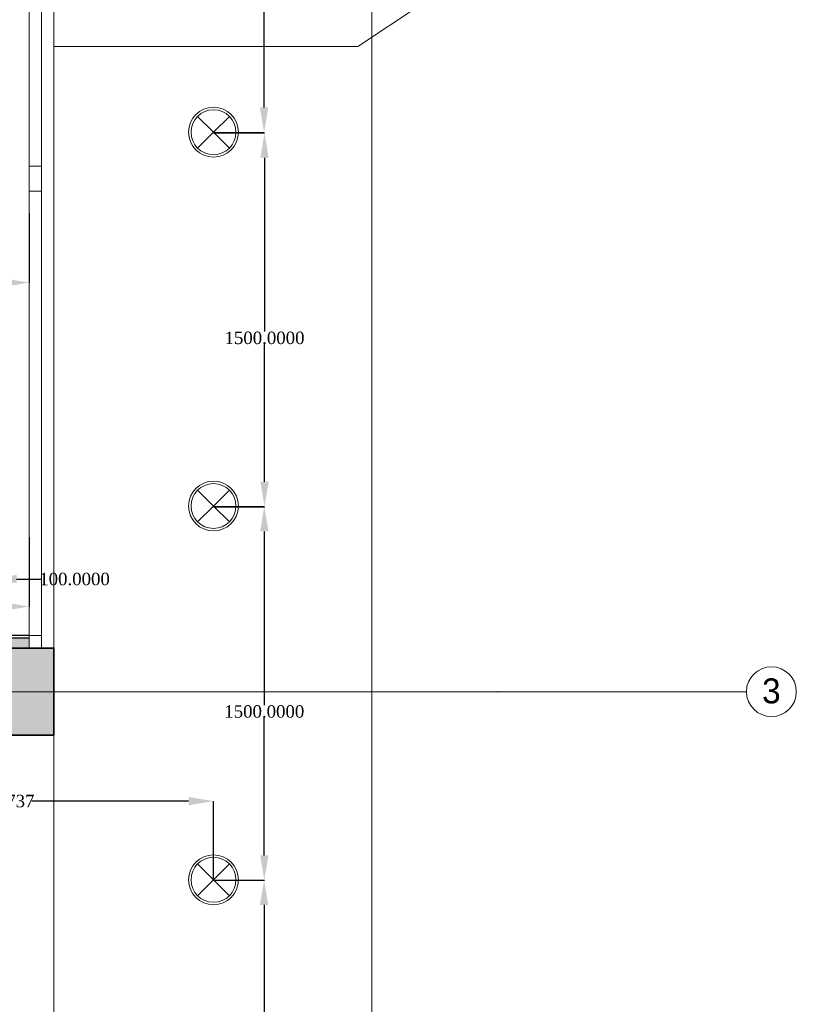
# Model space of a CAD drawing. Header units: inches. Extents: x -78787 to 29484, y -9517 to 23232.
# Tile 235 of 256: x 26368 to 29484, y 4389 to 8340. Entities that reach past the tile are written whole.
import ezdxf
from ezdxf.enums import TextEntityAlignment as Align

# ---------------------------------------------------------------- set-up
doc = ezdxf.new("R2010")
doc.units = ezdxf.units.IN
doc.header["$MEASUREMENT"] = 0
doc.linetypes.add('Hidden', pattern=[317.5, 211.666667, -105.833333])
for name, color, linetype in [('- განათება', 7, 'Continuous'), ('- საშტეფცელო როზეტები', 7, 'Continuous'), ('New_Structural - Bearing', 7, 'Continuous'), ('Structural - Bearing', 7, 'Continuous'), ('Structural - Grid', 7, 'Continuous')]:
    doc.layers.add(name, color=color, linetype=linetype)
for name, color, linetype, lineweight in [('Archicad Windows_Pen_No__1', 7, 'Continuous', 13), ('New_2D Drafting - General_Pen_No__2', 8, 'Continuous', 15), ('New_Interior - Lamp_Pen_No__20', 1, 'Continuous', 0), ('New_Structural - Bearing_Pen_No__1', 7, 'Continuous', 13), ('Structural - Bearing_Pen_No__1', 7, 'Continuous', 13), ('Structural - Bearing_Pen_No__20', 1, 'Continuous', 0), ('Structural - Bearing_Pen_No__27', 7, 'Continuous', 35)]:
    doc.layers.add(name, color=color, linetype=linetype, lineweight=lineweight)
for name, color, linetype, lineweight, true_color in [('New_Structural - Bearing_Pen_No__255', 7, 'Continuous', 13, 0xe8e8e8), ('New_Structural - Bearing_Pen_No__5', 7, 'Continuous', 25, 0x40a5ff), ('Structural - Bearing_Pen_No__102', 7, 'Continuous', 13, 0xcccccc), ('Structural - Bearing_Pen_No__161', 7, 'Continuous', 13, 0x6a6a6a), ('Structural - Bearing_Pen_No__28', 7, 'Continuous', 35, 0xa80f02), ('Structural - Grid_Pen_No__81', 7, 'Continuous', 20, 0x6a6a6a)]:
    doc.layers.add(name, color=color, linetype=linetype, lineweight=lineweight, true_color=true_color)
doc.styles.add('GENERATED_STYLE_2', font='txt')
doc.styles.get("Standard").update_dxf_attribs({"font": 'arial.ttf'})
doc.dimstyles.get("Standard").update_dxf_attribs({"dimtxt": 0.18, "dimasz": 0.18, "dimexe": 0.18, "dimexo": 0.0625, "dimgap": 0.09, "dimtad": 0, "dimtih": 1, "dimtoh": 1, "dimdec": 4, "dimzin": 0, "dimdsep": 46, "dimtxsty": 'Standard', "dimcen": 0.09, "dimadec": 0, "dimazin": 0, "dimtfac": 1, "dimtdec": 4, "dimtofl": 0, "dimtmove": 0, "dimatfit": 3, "dimfxl": 1, "dimtolj": 1, "dimtzin": 0, "dimarcsym": 0})

# ---------------------------------------------------------------- blocks, each defined once
blk = doc.blocks.new('Slab_1', base_point=(-47183.8, 14488))
at = {"layer": 'Structural - Bearing_Pen_No__1', "color": 7, "linetype": 'Continuous', "lineweight": 13, "flags": 128}
blk.add_lwpolyline([(-47183.8, 14488), (1166.2, 14488), (1166.2, 32488), (-317.2, 32488), (-317.2, 39238), (-26465.1, 39238), (-29183.8, 32838), (-47183.8, 32838)], close=True, dxfattribs=at)
blk = doc.blocks.new('Slab_8', base_point=(1165.4, 29251.3))
at = {"layer": 'Structural - Bearing_Pen_No__1', "color": 7, "linetype": 'Continuous', "lineweight": 13, "flags": 128}
blk.add_lwpolyline([(1165.4, 29251.3), (2385.3, 29251.3), (2885, 29584.7), (2885, 30471.7), (1165.4, 30471.7)], close=True, dxfattribs=at)
blk = doc.blocks.new('Horizontal Multi-Sash Window')
at = {"layer": 'Archicad Windows_Pen_No__1', "color": 7, "linetype": 'Continuous', "lineweight": 13}
for p, q in [((-2825, 0), (2825, 0)), ((-2825, 0), (-2775, 0)), ((-2825, 0), (-2825, -50)), ((-2825, 0), (-2825, -50)), ((-2775, 0), (-2775, -50)), ((-2775, 0), (-991.7, 0)), ((-991.7, -50), (-991.7, 0)), ((-991.7, 0), (-941.7, 0)), ((-941.7, 0), (-891.7, 0)), ((-891.7, 0), (-891.7, -50)), ((-891.7, 0), (891.7, 0)), ((-2775, -50), (-2825, -50)), ((-2825, -50), (-2825, -100)), ((-991.7, -50), (-2775, -50)), ((-941.7, -50), (-991.7, -50)), ((-891.7, -50), (-941.7, -50)), ((891.7, -50), (-891.7, -50)), ((-2825, -100), (2825, -100))]:
    blk.add_line(p, q, dxfattribs=at)
blk = doc.blocks.new('Wall_7', base_point=(1166.2, 26488))
at = {"layer": 'Structural - Bearing_Pen_No__27', "color": 7, "linetype": 'Continuous', "lineweight": 35}
for p, q in [((1066.2, 26838), (1116.2, 26838)), ((1116.2, 26838), (1166.2, 26838))]:
    blk.add_line(p, q, dxfattribs=at)
at = {"layer": 'Archicad Windows_Pen_No__1', "color": 7, "linetype": 'Continuous', "lineweight": 13, "zscale": 1000, "rotation": 89.99999999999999}
blk.add_blockref('Horizontal Multi-Sash Window', (1066.2, 29663), dxfattribs=at)
blk = doc.blocks.new('Wall_165', base_point=(1166.2, 26838))
at = {"layer": 'New_Structural - Bearing_Pen_No__255', "linetype": 'Continuous', "lineweight": 13, "true_color": 0xe8e8e8}
for points in [[(776.2, 26838), (816.2, 26838), (776.2, 26878)], [(776.2, 26878), (816.2, 26838), (816.2, 26878)], [(816.2, 26838), (1066.2, 26838), (1066.2, 26878), (816.2, 26878)]]:
    blk.add_hatch(color=254, dxfattribs=at).paths.add_polyline_path(points)
at = {"layer": 'New_Structural - Bearing_Pen_No__1', "color": 7, "linetype": 'Continuous', "lineweight": 13, "flags": 128}
for points in [[(766.2, 26888), (766.2, 26878)], [(1066.2, 26878), (1066.2, 26888)], [(1066.2, 26838), (1066.2, 26878)]]:
    blk.add_lwpolyline(points, dxfattribs=at)
at = {"layer": 'New_Structural - Bearing_Pen_No__5', "color": 161, "linetype": 'Continuous', "lineweight": 25, "true_color": 0x40a5ff}
for p, q in [((776.2, 26878), (776.2, 26838)), ((816.2, 26878), (776.2, 26878)), ((1066.2, 26878), (816.2, 26878))]:
    blk.add_line(p, q, dxfattribs=at)
at = {"layer": 'New_Structural - Bearing_Pen_No__5', "color": 161, "linetype": 'Continuous', "lineweight": 25, "true_color": 0x40a5ff, "flags": 128}
blk.add_lwpolyline([(1066.2, 26888), (766.2, 26888)], dxfattribs=at)
blk = doc.blocks.new('Column_38', base_point=(991.2, 26663))
at = {"layer": 'Structural - Bearing_Pen_No__161', "linetype": 'Continuous', "lineweight": 0, "true_color": 0x6a6a6a}
blk.add_hatch(color=251, dxfattribs=at).paths.add_polyline_path([(1166.2, 26488), (1166.2, 26838), (816.2, 26838), (816.2, 26488)])
at = {"layer": 'Structural - Bearing_Pen_No__20', "color": 1, "linetype": 'Continuous', "lineweight": 0}
for p, q in [((991.2, 26743), (991.2, 26918)), ((911.2, 26663), (736.2, 26663)), ((1071.2, 26663), (1246.2, 26663)), ((991.2, 26583), (991.2, 26408))]:
    blk.add_line(p, q, dxfattribs=at)
blk.add_point((991.2, 26663), dxfattribs=at)
at = {"layer": 'Structural - Bearing_Pen_No__28', "color": 14, "linetype": 'Continuous', "lineweight": 35, "true_color": 0xa80f02, "flags": 128}
blk.add_lwpolyline([(1166.2, 26488), (1166.2, 26838), (816.2, 26838), (816.2, 26488)], close=True, dxfattribs=at)
blk = doc.blocks.new('Standard grid marker')
at = {"layer": 'Structural - Grid_Pen_No__81', "color": 251, "linetype": 'Continuous', "lineweight": 20, "true_color": 0x6a6a6a}
for q in [(0, 0), (51328.1, 0)]:
    blk.add_line((1000, 0), q, dxfattribs=at)
blk.add_circle((-100, 0), 100, dxfattribs=at)
blk.add_point((1000, 0), dxfattribs=at)
blk.add_point((1000, 0), dxfattribs=at)
at = {"layer": 'Structural - Grid_Pen_No__81', "color": 251, "lineweight": 20, "true_color": 0x6a6a6a, "style": 'GENERATED_STYLE_2'}
for tag, p in [('AC_MarkerText_1_0', (-100, -144)), ('AC_MarkerText_1_1', (52428.1, -144))]:
    blk.add_attdef(tag, text='', height=100, rotation=180, dxfattribs=at).set_placement(p, align=Align.TOP_CENTER)
blk = doc.blocks.new('Beam_1', base_point=(991.2, 14663))
at = {"layer": 'Structural - Bearing_Pen_No__102', "color": 254, "linetype": 'Hidden', "lineweight": 13, "true_color": 0xcccccc}
blk.add_line((1166.2, 14488), (1166.2, 39096.2), dxfattribs=at)
blk = doc.blocks.new('Recessed Spot_2')
at = {"layer": 'New_Interior - Lamp_Pen_No__20', "color": 1, "linetype": 'Continuous', "lineweight": 0}
for q in [(-63.6, 63.6), (63.6, 63.6), (-63.6, -63.6), (63.6, -63.6)]:
    blk.add_line((0, 0), q, dxfattribs=at)
at = {"layer": 'New_Interior - Lamp_Pen_No__20', "color": 1, "linetype": 'Continuous', "lineweight": 0, "flags": 128}
blk.add_lwpolyline([(100, 0, 1), (-100, 0, 1)], format="xyb", close=True, dxfattribs=at)
at = {"layer": 'New_Interior - Lamp_Pen_No__20', "color": 1, "linetype": 'Continuous', "lineweight": 0}
blk.add_circle((0, 0), 90, dxfattribs=at)
blk = doc.blocks.new('*D883')
at = {"layer": '- განათება', "color": 0, "lineweight": -2, "transparency": 16777216}
for p, q in [((25905.9, 7563.9), (25905.9, 7284.6)), ((26405.9, 7563.9), (26405.9, 7284.6)), ((26005.9, 7284.8), (26021.7, 7284.8)), ((26305.9, 7284.8), (26290.1, 7284.8))]:
    blk.add_line(p, q, dxfattribs=at)
at = {"layer": '- განათება', "color": 0, "transparency": 16777216}
for points in [[(26005.9, 7301.4), (26005.9, 7268.1), (25905.9, 7284.8)], [(26305.9, 7301.4), (26305.9, 7268.1), (26405.9, 7284.8)]]:
    blk.add_solid(points, dxfattribs=at)
at = {"layer": 'Defpoints', "color": 0, "transparency": 16777216}
for p in [(25905.9, 7564), (26405.9, 7564), (26405.9, 7284.8)]:
    blk.add_point(p, dxfattribs=at)
at = {"layer": '- განათება', "color": 0, "transparency": 16777216, "insert": (26155.9, 7284.8), "char_height": 50, "attachment_point": 5}
blk.add_mtext('\\A1;{\\fSylfaen|b0|i0|c0|p18;500.0000}', dxfattribs=at)
blk = doc.blocks.new('*D902')
at = {"layer": '- განათება', "color": 0, "lineweight": -2, "transparency": 16777216}
for p, q in [((25905.9, 6263.9), (25905.9, 5984.6)), ((26405.9, 6263.9), (26405.9, 5984.6)), ((26005.9, 5984.8), (26021.7, 5984.8)), ((26305.9, 5984.8), (26290.1, 5984.8))]:
    blk.add_line(p, q, dxfattribs=at)
at = {"layer": '- განათება', "color": 0, "transparency": 16777216}
for points in [[(26005.9, 6001.4), (26005.9, 5968.1), (25905.9, 5984.8)], [(26305.9, 6001.4), (26305.9, 5968.1), (26405.9, 5984.8)]]:
    blk.add_solid(points, dxfattribs=at)
at = {"layer": 'Defpoints', "color": 0, "transparency": 16777216}
for p in [(25905.9, 6264), (26405.9, 6264), (26405.9, 5984.8)]:
    blk.add_point(p, dxfattribs=at)
at = {"layer": '- განათება', "color": 0, "transparency": 16777216, "insert": (26155.9, 5984.8), "char_height": 50, "attachment_point": 5}
blk.add_mtext('\\A1;{\\fSylfaen|b0|i0|c0|p18;500.0000}', dxfattribs=at)
blk = doc.blocks.new('*D1100')
at = {"layer": '- განათება', "color": 0, "lineweight": -2, "transparency": 16777216}
for p, q in [((27145.1, 4887.5), (27349, 4887.5)), ((27348.9, 4787.5), (27348.9, 4090)), ((27348.9, 3487.5), (27348.9, 4038.7)), ((27145.1, 3387.5), (27349, 3387.5))]:
    blk.add_line(p, q, dxfattribs=at)
at = {"layer": '- განათება', "color": 0, "transparency": 16777216}
for points in [[(27332.2, 4787.5), (27365.5, 4787.5), (27348.9, 4887.5)], [(27332.2, 3487.5), (27365.5, 3487.5), (27348.9, 3387.5)]]:
    blk.add_solid(points, dxfattribs=at)
at = {"layer": 'Defpoints', "color": 0, "transparency": 16777216}
for p in [(27145.1, 4887.5), (27145.1, 3387.5), (27348.9, 3387.5)]:
    blk.add_point(p, dxfattribs=at)
at = {"layer": '- განათება', "color": 0, "transparency": 16777216, "insert": (27348.9, 4064.3), "char_height": 50, "attachment_point": 5}
blk.add_mtext('\\A1;{\\fSylfaen|b0|i0|c0|p18;1500.0000}', dxfattribs=at)
blk = doc.blocks.new('*D1101')
at = {"layer": '- განათება', "color": 0, "lineweight": -2, "transparency": 16777216}
for p, q in [((27146, 6386.6), (27349.9, 6386.6)), ((27349.7, 6286.6), (27349.7, 5589.1)), ((27349.7, 4986.6), (27349.7, 5537.8)), ((27146, 4886.6), (27349.9, 4886.6))]:
    blk.add_line(p, q, dxfattribs=at)
at = {"layer": '- განათება', "color": 0, "transparency": 16777216}
for points in [[(27333.1, 6286.6), (27366.4, 6286.6), (27349.7, 6386.6)], [(27333.1, 4986.6), (27366.4, 4986.6), (27349.7, 4886.6)]]:
    blk.add_solid(points, dxfattribs=at)
at = {"layer": 'Defpoints', "color": 0, "transparency": 16777216}
for p in [(27145.9, 6386.6), (27145.9, 4886.6), (27349.7, 4886.6)]:
    blk.add_point(p, dxfattribs=at)
at = {"layer": '- განათება', "color": 0, "transparency": 16777216, "insert": (27349.7, 5563.5), "char_height": 50, "attachment_point": 5}
blk.add_mtext('\\A1;{\\fSylfaen|b0|i0|c0|p18;1500.0000}', dxfattribs=at)
blk = doc.blocks.new('*D1102')
at = {"layer": '- განათება', "color": 0, "lineweight": -2, "transparency": 16777216}
for p, q in [((27146.9, 7885.7), (27350.8, 7885.7)), ((27350.6, 7785.7), (27350.6, 7088.2)), ((27350.6, 6485.7), (27350.6, 7036.9)), ((27146.9, 6385.7), (27350.8, 6385.7))]:
    blk.add_line(p, q, dxfattribs=at)
at = {"layer": '- განათება', "color": 0, "transparency": 16777216}
for points in [[(27334, 7785.7), (27367.3, 7785.7), (27350.6, 7885.7)], [(27334, 6485.7), (27367.3, 6485.7), (27350.6, 6385.7)]]:
    blk.add_solid(points, dxfattribs=at)
at = {"layer": 'Defpoints', "color": 0, "transparency": 16777216}
for p in [(27146.8, 7885.7), (27146.8, 6385.7), (27350.6, 6385.7)]:
    blk.add_point(p, dxfattribs=at)
at = {"layer": '- განათება', "color": 0, "transparency": 16777216, "insert": (27350.6, 7062.6), "char_height": 50, "attachment_point": 5}
blk.add_mtext('\\A1;{\\fSylfaen|b0|i0|c0|p18;1500.0000}', dxfattribs=at)
blk = doc.blocks.new('*D1103')
at = {"layer": '- განათება', "color": 0, "lineweight": -2, "transparency": 16777216}
for p, q in [((27145.1, 9387.5), (27349, 9387.5)), ((27348.9, 9287.5), (27348.9, 8590)), ((27348.9, 7987.5), (27348.9, 8538.7)), ((27145.1, 7887.5), (27349, 7887.5))]:
    blk.add_line(p, q, dxfattribs=at)
at = {"layer": '- განათება', "color": 0, "transparency": 16777216}
for points in [[(27332.2, 9287.5), (27365.5, 9287.5), (27348.9, 9387.5)], [(27332.2, 7987.5), (27365.5, 7987.5), (27348.9, 7887.5)]]:
    blk.add_solid(points, dxfattribs=at)
at = {"layer": 'Defpoints', "color": 0, "transparency": 16777216}
for p in [(27145.1, 9387.5), (27145.1, 7887.5), (27348.9, 7887.5)]:
    blk.add_point(p, dxfattribs=at)
at = {"layer": '- განათება', "color": 0, "transparency": 16777216, "insert": (27348.9, 8564.3), "char_height": 50, "attachment_point": 5}
blk.add_mtext('\\A1;{\\fSylfaen|b0|i0|c0|p18;1500.0000}', dxfattribs=at)
blk = doc.blocks.new('*D1108')
at = {"layer": '- განათება', "color": 0, "lineweight": -2, "transparency": 16777216}
for p, q in [((25590.4, 4888.4), (25590.4, 5204.2)), ((25690.4, 5204), (26117.6, 5204)), ((27045.9, 5204), (26416.8, 5204)), ((27145.9, 4888.4), (27145.9, 5204.2))]:
    blk.add_line(p, q, dxfattribs=at)
at = {"layer": '- განათება', "color": 0, "transparency": 16777216}
for points in [[(25690.4, 5220.7), (25690.4, 5187.3), (25590.4, 5204)], [(27045.9, 5220.7), (27045.9, 5187.3), (27145.9, 5204)]]:
    blk.add_solid(points, dxfattribs=at)
at = {"layer": 'Defpoints', "color": 0, "transparency": 16777216}
for p in [(25590.4, 5204), (25590.4, 4888.4), (27145.9, 4888.4)]:
    blk.add_point(p, dxfattribs=at)
at = {"layer": '- განათება', "color": 0, "transparency": 16777216, "insert": (26267.2, 5204), "char_height": 50, "attachment_point": 5}
blk.add_mtext('\\A1;{\\fSylfaen|b0|i0|c0|p18;1555.5737}', dxfattribs=at)
blk = doc.blocks.new('*D1242')
at = {"layer": '- საშტეფცელო როზეტები', "color": 0, "lineweight": -2, "transparency": 16777216}
for p, q in [((26055.9, 6095), (25955.9, 6095)), ((26155.9, 5818.4), (26155.9, 6095.2)), ((26255.9, 5881.4), (26255.9, 6095.2)), ((26355.9, 6095), (26457, 6095))]:
    blk.add_line(p, q, dxfattribs=at)
at = {"layer": '- საშტეფცელო როზეტები', "color": 0, "transparency": 16777216}
for points in [[(26055.9, 6111.7), (26055.9, 6078.3), (26155.9, 6095)], [(26355.9, 6111.7), (26355.9, 6078.3), (26255.9, 6095)]]:
    blk.add_solid(points, dxfattribs=at)
at = {"layer": 'Defpoints', "color": 0, "transparency": 16777216}
for p in [(26255.9, 6095), (26255.9, 5881.3), (26155.9, 5818.4)]:
    blk.add_point(p, dxfattribs=at)
at = {"layer": '- საშტეფცელო როზეტები', "color": 0, "transparency": 16777216, "insert": (26588.5, 6095), "char_height": 50, "attachment_point": 5}
blk.add_mtext('\\A1;{\\fSylfaen|b0|i0|c0|p18;100.0000}', dxfattribs=at)

msp = doc.modelspace()

# ---------------------------------------------------------------- linework, layer by layer
at = {"layer": 'New_2D Drafting - General_Pen_No__2', "color": 8, "linetype": 'Continuous', "lineweight": 15, "flags": 128}
msp.add_lwpolyline([(27781.76404, -7816.57065), (27781.76404, 17918.35514), (26505.93152, 17918.35514), (26505.93152, -6531.64486), (-21544.06848, -6531.64486), (-21544.06848, -7816.57065)], close=True, dxfattribs=at)

# ---------------------------------------------------------------- block references
at = {"layer": '- განათება', "color": 1, "linetype": 'Continuous', "lineweight": 0, "zscale": 1000, "rotation": 89.99999999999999}
for p in [(27145.93152, 7888.35514), (27145.93152, 6388.35514), (27145.93152, 4888.35514)]:
    msp.add_blockref('Recessed Spot_2', p, dxfattribs=at)
at = {"layer": 'New_Structural - Bearing', "color": 7, "lineweight": 35}
msp.add_blockref('Wall_165', (26505.93152, 5818.35514), dxfattribs=at)
at = {"layer": 'Structural - Bearing', "color": 7, "linetype": 'Continuous', "lineweight": 13}
for name, p in [('Slab_1', (-21844.06848, -6531.64486)), ('Slab_8', (26505.15764, 8231.68833))]:
    msp.add_blockref(name, p, dxfattribs=at)
at = {"layer": 'Structural - Bearing', "color": 254, "lineweight": 13, "true_color": 0xcccccc}
msp.add_blockref('Beam_1', (26330.93152, -6356.64486), dxfattribs=at)
at = {"layer": 'Structural - Bearing', "color": 7, "lineweight": 35}
msp.add_blockref('Wall_7', (26505.93152, 5468.35514), dxfattribs=at)
at = {"layer": 'Structural - Bearing', "color": 14, "lineweight": 35, "true_color": 0xa80f02}
msp.add_blockref('Column_38', (26330.93152, 5643.35514), dxfattribs=at)
at = {"layer": 'Structural - Grid', "color": 8, "linetype": 'Continuous', "lineweight": 15}
ref = msp.add_blockref('Standard grid marker', (29284.00379, 5643.35514), dxfattribs=dict(at, zscale=1000, rotation=180))
ref.add_attrib('AC_MarkerText_1', '3', dxfattribs={"layer": 'Structural - Grid_Pen_No__81', "color": 251, "lineweight": 20, "true_color": 0x6a6a6a, "height": 100, "rotation": 360, "style": 'GENERATED_STYLE_2'}).set_placement((29384.00379, 5696.4824), align=Align.TOP_CENTER)

# ---------------------------------------------------------------- dimensions: what is measured, and where the dimension line sits
at = {"layer": '- განათება', "color": 1}
for base, p1, p2, angle, picture, middle in [((27348.85818, 7887.47437), (27145.05075, 9387.47437), (27145.05075, 7887.47437), 270, '*D1103', (27348.85818, 8564.33401)), ((27350.61971, 6385.71283), (27146.81229, 7885.71283), (27146.81229, 6385.71283), 270, '*D1102', (27350.61971, 7062.57248)), ((27349.73895, 4886.5936), (27145.93152, 6386.5936), (27145.93152, 4886.5936), 270, '*D1101', (27349.73895, 5563.45324)), ((25590.35778, 5204), (27145.93152, 4888.35514), (25590.35778, 4888.35514), 180, '*D1108', (26267.21743, 5204)), ((27348.85818, 3387.47437), (27145.05075, 4887.47437), (27145.05075, 3387.47437), 270, '*D1100', (27348.85818, 4064.33401))]:
    dim = msp.add_linear_dim(base=base, p1=p1, p2=p2, angle=angle, text='{\\fSylfaen|b0|i0|c0|p18;<>}', dimstyle='Standard', override={"dimtxt": 50, "dimasz": 100}, dxfattribs=at)
    dim.commit()
    dim.dimension.update_dxf_attribs({"geometry": picture, "text_midpoint": middle, "dimtype": 160})
for base, p1, p2, picture, middle in [((26405.93152, 7284.76), (25905.93152, 7563.9634), (26405.93152, 7563.9634), '*D883', (26155.93152, 7284.76)), ((26405.93152, 5984.76), (25905.93152, 6263.9634), (26405.93152, 6263.9634), '*D902', (26155.93152, 5984.76))]:
    dim = msp.add_linear_dim(base=base, p1=p1, p2=p2, text='{\\fSylfaen|b0|i0|c0|p18;<>}', dimstyle='Standard', override={"dimtxt": 50, "dimasz": 100}, dxfattribs=at)
    dim.commit()
    dim.dimension.update_dxf_attribs({"geometry": picture, "text_midpoint": middle, "dimtype": 160})
at = {"layer": '- საშტეფცელო როზეტები', "color": 1}
dim = msp.add_linear_dim(base=(26255.93152, 6095), p1=(26155.93152, 5818.35514), p2=(26255.93152, 5881.32629), text='{\\fSylfaen|b0|i0|c0|p18;<>}', dimstyle='Standard', override={"dimtxt": 50, "dimasz": 100}, dxfattribs=at)
dim.commit()
dim.dimension.update_dxf_attribs({"geometry": '*D1242', "text_midpoint": (26588.5, 6095), "dimtype": 160})

doc.saveas('drawing.dxf')
